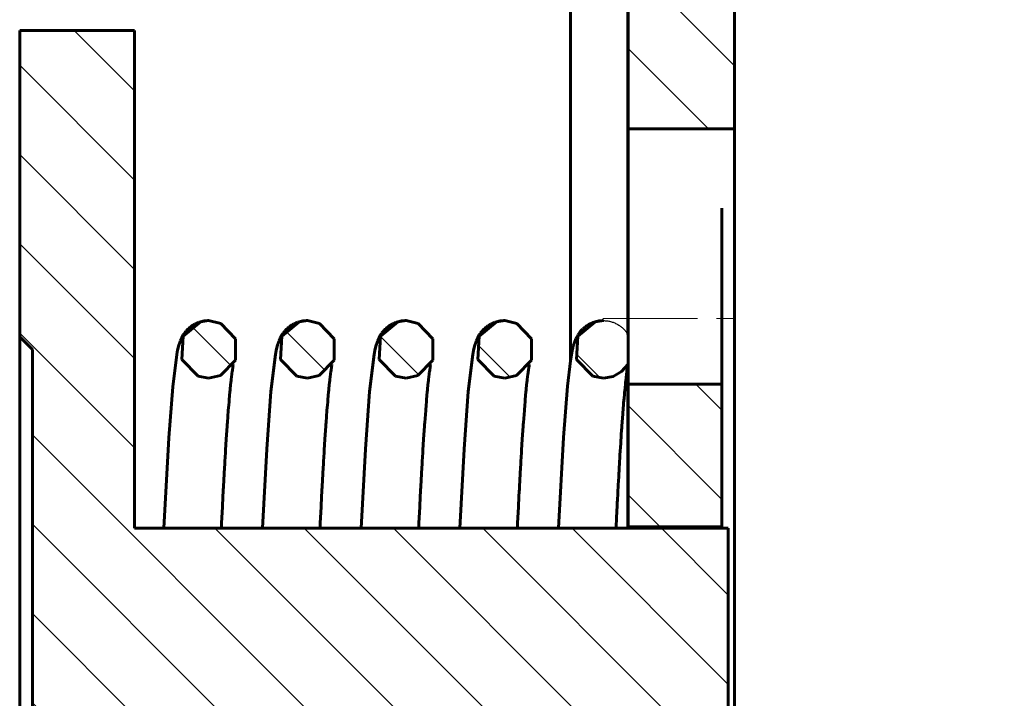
# Model space of a CAD drawing. Header units: millimetres. Extents: x 0 to 339, y 0 to 547.
# Tile 10 of 13: x 147 to 225, y 227 to 281. Entities that reach past the tile are written whole.
import ezdxf

# ---------------------------------------------------------------- set-up
doc = ezdxf.new("R2010")
doc.units = ezdxf.units.MM
for name, pattern in [('K5LT-1', [0]), ('K5LT_AXLED', [12, 7.5, -1.5, 1.5, -1.5]), ('K5LT_BASIC', [0]), ('K5LT_THIN', [0])]:
    doc.linetypes.add(name, pattern=pattern)
doc.layers.add('Системный слой', color=7, linetype='Continuous')
doc.layers.add('Системный слой (1)', color=251, linetype='Continuous', true_color=0x6c6c6c)
doc.styles.add('KDIMTEXTSTYLE', font='GOST_AU.SHX', dxfattribs={"width": 0.96, "oblique": 15, "height": 5})
doc.dimstyles.new('KDIMSTYLE (1.00)', dxfattribs={"dimtxt": 5, "dimasz": 1, "dimexe": 2, "dimexo": 0, "dimgap": 1, "dimtad": 1, "dimtxsty": 'KDIMTEXTSTYLE', "dimsah": 1, "dimcen": 0, "dimdle": 1, "dimadec": 0, "dimazin": 0, "dimtfac": 0.667, "dimtmove": 0, "dimatfit": 3, "dimfxl": 1, "dimtvp": 1, "dimtolj": 1, "dimtzin": 0, "dimarcsym": 0})

# ---------------------------------------------------------------- blocks, each defined once
blk = doc.blocks.new('U1')
at = {"layer": 'Системный слой (1)', "color": 143, "linetype": 'K5LT_BASIC', "lineweight": 60, "true_color": 0x33acca}
for p, q in [((191.105523, 255.913915), (192.471848, 257.041198)), ((192.471848, 257.041198), (193.12426, 257.136591)), ((190.990779, 254.066436), (191.105523, 255.913915)), ((192.288672, 252.745281), (190.990779, 254.066436)), ((195.07801, 253.692993), (194.569296, 253.103331)), ((193.12426, 252.586591), (192.288672, 252.745281)), ((193.891592, 252.719638), (193.12426, 252.586591)), ((194.569296, 253.103331), (193.891592, 252.719638))]:
    blk.add_line(p, q, dxfattribs=at)
blk = doc.blocks.new('U2')
at = {"layer": 'Системный слой (1)', "color": 143, "linetype": 'K5LT_BASIC', "lineweight": 60, "true_color": 0x33acca}
for p, q in [((175.475523, 255.913915), (176.841848, 257.041198)), ((176.841848, 257.041198), (177.49426, 257.136591)), ((177.49426, 257.136591), (178.464321, 256.91979)), ((178.464321, 256.91979), (179.612468, 255.696246)), ((175.360779, 254.066436), (175.475523, 255.913915)), ((179.612468, 255.696246), (179.607119, 254.013241)), ((176.658672, 252.745281), (175.360779, 254.066436)), ((179.607119, 254.013241), (178.44073, 252.792402)), ((177.49426, 252.586591), (176.658672, 252.745281)), ((178.44073, 252.792402), (177.49426, 252.586591))]:
    blk.add_line(p, q, dxfattribs=at)
blk = doc.blocks.new('U4')
at = {"layer": 'Системный слой (1)', "color": 143, "linetype": 'K5LT_BASIC', "lineweight": 60, "true_color": 0x33acca}
for p, q in [((159.845523, 255.913915), (161.211848, 257.041198)), ((161.211848, 257.041198), (161.86426, 257.136591)), ((161.86426, 257.136591), (162.834321, 256.91979)), ((162.834321, 256.91979), (163.982468, 255.696246)), ((159.730779, 254.066436), (159.845523, 255.913915)), ((163.982468, 255.696246), (163.977119, 254.013241)), ((161.028672, 252.745281), (159.730779, 254.066436)), ((163.977119, 254.013241), (162.81073, 252.792402)), ((161.86426, 252.586591), (161.028672, 252.745281)), ((162.81073, 252.792402), (161.86426, 252.586591))]:
    blk.add_line(p, q, dxfattribs=at)
blk = doc.blocks.new('U5')
at = {"layer": 'Системный слой (1)', "color": 143, "linetype": 'K5LT_BASIC', "lineweight": 60, "true_color": 0x33acca}
for p, q in [((183.290523, 255.913915), (184.656848, 257.041198)), ((184.656848, 257.041198), (185.30926, 257.136591)), ((185.30926, 257.136591), (186.279321, 256.91979)), ((186.279321, 256.91979), (187.427468, 255.696246)), ((183.175779, 254.066436), (183.290523, 255.913915)), ((187.427468, 255.696246), (187.422119, 254.013241)), ((184.473672, 252.745281), (183.175779, 254.066436)), ((187.422119, 254.013241), (186.25573, 252.792402)), ((185.30926, 252.586591), (184.473672, 252.745281)), ((186.25573, 252.792402), (185.30926, 252.586591))]:
    blk.add_line(p, q, dxfattribs=at)
blk = doc.blocks.new('U9')
at = {"layer": 'Системный слой (1)', "color": 143, "linetype": 'K5LT_BASIC', "lineweight": 60, "true_color": 0x33acca}
for p, q in [((167.660523, 255.913915), (169.026848, 257.041198)), ((169.026848, 257.041198), (169.67926, 257.136591)), ((169.67926, 257.136591), (170.649321, 256.91979)), ((170.649321, 256.91979), (171.797468, 255.696246)), ((167.545779, 254.066436), (167.660523, 255.913915)), ((171.797468, 255.696246), (171.792119, 254.013241)), ((168.843672, 252.745281), (167.545779, 254.066436)), ((171.792119, 254.013241), (170.62573, 252.792402)), ((169.67926, 252.586591), (168.843672, 252.745281)), ((170.62573, 252.792402), (169.67926, 252.586591))]:
    blk.add_line(p, q, dxfattribs=at)
blk = doc.blocks.new('U10')
at = {"layer": 'Системный слой (1)', "color": 143, "linetype": 'K5LT_BASIC', "lineweight": 60, "true_color": 0x33acca}
for p, q in [((195.06801, 256.046487), (195.06801, 288.528258)), ((195.06801, 240.694924), (195.06801, 253.635903))]:
    blk.add_line(p, q, dxfattribs=at)
blk = doc.blocks.new('U12')
at = {"layer": 'Системный слой (1)', "color": 143, "linetype": 'K5LT_BASIC', "lineweight": 60, "true_color": 0x33acca}
blk.add_line((190.51801, 254.002923), (190.51801, 288.528258), dxfattribs=at)
blk = doc.blocks.new('U13')
at = {"layer": 'Системный слой (1)', "color": 143, "linetype": 'K5LT_BASIC', "lineweight": 60, "true_color": 0x33acca}
for p, q in [((202.51801, 240.694924), (202.51801, 240.794924)), ((202.51801, 210.261591), (202.51801, 210.361591))]:
    blk.add_line(p, q, dxfattribs=at)
blk = doc.blocks.new('U14')
at = {"layer": 'Системный слой (1)', "color": 143, "linetype": 'K5LT_BASIC', "lineweight": 60, "true_color": 0x33acca}
for p, q in [((195.07801, 240.694924), (195.07801, 240.794924)), ((195.07801, 210.261591), (195.07801, 210.361591))]:
    blk.add_line(p, q, dxfattribs=at)
blk = doc.blocks.new('U15')
at = {"layer": 'Системный слой (1)', "color": 143, "linetype": 'K5LT_BASIC', "lineweight": 60, "true_color": 0x33acca}
for p, q in [((179.405195, 253.440864), (179.372455, 253.223789)), ((179.420564, 253.535331), (179.405195, 253.440864)), ((179.427857, 253.578311), (179.420564, 253.535331)), ((179.431387, 253.598644), (179.427857, 253.578311)), ((179.433121, 253.608511), (179.431387, 253.598644)), ((179.43398, 253.613367), (179.433121, 253.608511)), ((179.435812, 253.623687), (179.43398, 253.613367)), ((179.437146, 253.631203), (179.435812, 253.623687)), ((179.438057, 253.636333), (179.437146, 253.631203)), ((179.438673, 253.639798), (179.438057, 253.636333)), ((179.43909, 253.642138), (179.438673, 253.639798)), ((179.439565, 253.644804), (179.43909, 253.642138)), ((179.439902, 253.646694), (179.439565, 253.644804)), ((179.440554, 253.650336), (179.439902, 253.646694)), ((179.441843, 253.6575), (179.440554, 253.650336)), ((179.444357, 253.671264), (179.441843, 253.6575)), ((179.448806, 253.694323), (179.444357, 253.671264)), ((179.301484, 252.678441), (179.277851, 252.475163)), ((179.328333, 252.896487), (179.301484, 252.678441)), ((179.341524, 252.998502), (179.328333, 252.896487)), ((179.34806, 253.047776), (179.341524, 252.998502)), ((179.351312, 253.071983), (179.34806, 253.047776)), ((179.352935, 253.083979), (179.351312, 253.071983)), ((179.372455, 253.223789), (179.352935, 253.083979)), ((179.228577, 252.018076), (179.200413, 251.73698)), ((179.254013, 252.259612), (179.228577, 252.018076)), ((179.26672, 252.375812), (179.254013, 252.259612)), ((179.273078, 252.432842), (179.26672, 252.375812)), ((179.27626, 252.461098), (179.273078, 252.432842)), ((179.277851, 252.475163), (179.27626, 252.461098)), ((179.150343, 251.20276), (179.121101, 250.870774)), ((179.176238, 251.484507), (179.150343, 251.20276)), ((179.189147, 251.620601), (179.176238, 251.484507)), ((179.195588, 251.687416), (179.189147, 251.620601)), ((179.198805, 251.720511), (179.195588, 251.687416)), ((179.200413, 251.73698), (179.198805, 251.720511)), ((179.087497, 250.471365), (179.051514, 250.022946)), ((179.105436, 250.686937), (179.087497, 250.471365)), ((179.114391, 250.792537), (179.105436, 250.686937)), ((179.118865, 250.844787), (179.114391, 250.792537)), ((179.121101, 250.870774), (179.118865, 250.844787)), ((179.051514, 250.022946), (178.980148, 249.071936)), ((178.959583, 248.783044), (178.936076, 248.444896)), ((178.971335, 248.948928), (178.959583, 248.783044)), ((178.97721, 249.031068), (178.971335, 248.948928)), ((178.980148, 249.071936), (178.97721, 249.031068)), ((178.936076, 248.444896), (178.889038, 247.743379)), ((178.889038, 247.743379), (178.83386, 246.879384)), ((178.819214, 246.642822), (178.802469, 246.36871)), ((178.827584, 246.77838), (178.819214, 246.642822)), ((178.831768, 246.84578), (178.827584, 246.77838)), ((178.83386, 246.879384), (178.831768, 246.84578)), ((178.764499, 245.733073), (178.750486, 245.493642)), ((178.771504, 245.851808), (178.764499, 245.733073)), ((178.775007, 245.910928), (178.771504, 245.851808)), ((178.776759, 245.940427), (178.775007, 245.910928)), ((178.802469, 246.36871), (178.776759, 245.940427)), ((178.722455, 245.007016), (178.666361, 244.00341)), ((178.750486, 245.493642), (178.722455, 245.007016)), ((178.644301, 243.598204), (178.62272, 243.196223)), ((178.655091, 243.797122), (178.644301, 243.598204)), ((178.660485, 243.896057), (178.655091, 243.797122)), ((178.663182, 243.945392), (178.660485, 243.896057)), ((178.666361, 244.00341), (178.663182, 243.945392)), ((178.62272, 243.196223), (178.579551, 242.37612)), ((178.579551, 242.37612), (178.513727, 241.086529)), ((178.508872, 240.99013), (178.507314, 240.959249)), ((178.509573, 241.004009), (178.508872, 240.99013)), ((178.510954, 241.031412), (178.509573, 241.004009)), ((178.513727, 241.086529), (178.510954, 241.031412)), ((178.495834, 240.728926), (178.49418, 240.694924)), ((178.500235, 240.818163), (178.495834, 240.728926)), ((178.503171, 240.876918), (178.500235, 240.818163)), ((178.50513, 240.915904), (178.503171, 240.876918)), ((178.506439, 240.941881), (178.50513, 240.915904)), ((178.507314, 240.959249), (178.506439, 240.941881))]:
    blk.add_line(p, q, dxfattribs=at)
blk = doc.blocks.new('U16')
at = {"layer": 'Системный слой (1)', "color": 143, "linetype": 'K5LT_BASIC', "lineweight": 60, "true_color": 0x33acca}
for p, q in [((187.220195, 253.440864), (187.187455, 253.223789)), ((187.235564, 253.535331), (187.220195, 253.440864)), ((187.242857, 253.578311), (187.235564, 253.535331)), ((187.246387, 253.598644), (187.242857, 253.578311)), ((187.248121, 253.608511), (187.246387, 253.598644)), ((187.24898, 253.613367), (187.248121, 253.608511)), ((187.250812, 253.623687), (187.24898, 253.613367)), ((187.252146, 253.631203), (187.250812, 253.623687)), ((187.253057, 253.636333), (187.252146, 253.631203)), ((187.253673, 253.639798), (187.253057, 253.636333)), ((187.25409, 253.642138), (187.253673, 253.639798)), ((187.254565, 253.644804), (187.25409, 253.642138)), ((187.254902, 253.646694), (187.254565, 253.644804)), ((187.255554, 253.650336), (187.254902, 253.646694)), ((187.256843, 253.6575), (187.255554, 253.650336)), ((187.259357, 253.671264), (187.256843, 253.6575)), ((187.263806, 253.694323), (187.259357, 253.671264)), ((187.116484, 252.678441), (187.092851, 252.475163)), ((187.143333, 252.896487), (187.116484, 252.678441)), ((187.156524, 252.998502), (187.143333, 252.896487)), ((187.16306, 253.047776), (187.156524, 252.998502)), ((187.166312, 253.071983), (187.16306, 253.047776)), ((187.167935, 253.083979), (187.166312, 253.071983)), ((187.187455, 253.223789), (187.167935, 253.083979)), ((187.043577, 252.018076), (187.015413, 251.73698)), ((187.069013, 252.259612), (187.043577, 252.018076)), ((187.08172, 252.375812), (187.069013, 252.259612)), ((187.088078, 252.432842), (187.08172, 252.375812)), ((187.09126, 252.461098), (187.088078, 252.432842)), ((187.092851, 252.475163), (187.09126, 252.461098)), ((186.965343, 251.20276), (186.936101, 250.870774)), ((186.991238, 251.484507), (186.965343, 251.20276)), ((187.004147, 251.620601), (186.991238, 251.484507)), ((187.010588, 251.687416), (187.004147, 251.620601)), ((187.013805, 251.720511), (187.010588, 251.687416)), ((187.015413, 251.73698), (187.013805, 251.720511)), ((186.902497, 250.471366), (186.866514, 250.022946)), ((186.920436, 250.686937), (186.902497, 250.471366)), ((186.929391, 250.792537), (186.920436, 250.686937)), ((186.933865, 250.844787), (186.929391, 250.792537)), ((186.936101, 250.870774), (186.933865, 250.844787)), ((186.866514, 250.022946), (186.795148, 249.071936)), ((186.774583, 248.783044), (186.751076, 248.444896)), ((186.786335, 248.948928), (186.774583, 248.783044)), ((186.79221, 249.031068), (186.786335, 248.948928)), ((186.795148, 249.071936), (186.79221, 249.031068)), ((186.751076, 248.444896), (186.704038, 247.743379)), ((186.704038, 247.743379), (186.64886, 246.879384)), ((186.634214, 246.642822), (186.617469, 246.36871)), ((186.642584, 246.77838), (186.634214, 246.642822)), ((186.646768, 246.84578), (186.642584, 246.77838)), ((186.64886, 246.879384), (186.646768, 246.84578)), ((186.579499, 245.733073), (186.565486, 245.493642)), ((186.586504, 245.851808), (186.579499, 245.733073)), ((186.590007, 245.910928), (186.586504, 245.851808)), ((186.591759, 245.940427), (186.590007, 245.910928)), ((186.617469, 246.36871), (186.591759, 245.940427)), ((186.537455, 245.007016), (186.481361, 244.00341)), ((186.565486, 245.493642), (186.537455, 245.007016)), ((186.459301, 243.598204), (186.43772, 243.196223)), ((186.470091, 243.797122), (186.459301, 243.598204)), ((186.475485, 243.896057), (186.470091, 243.797122)), ((186.478182, 243.945392), (186.475485, 243.896057)), ((186.481361, 244.00341), (186.478182, 243.945392)), ((186.43772, 243.196223), (186.394551, 242.376121)), ((186.394551, 242.376121), (186.328727, 241.086529)), ((186.323872, 240.99013), (186.322314, 240.959249)), ((186.324573, 241.004009), (186.323872, 240.99013)), ((186.325954, 241.031412), (186.324573, 241.004009)), ((186.328727, 241.086529), (186.325954, 241.031412)), ((186.310834, 240.728926), (186.30918, 240.694924)), ((186.315235, 240.818163), (186.310834, 240.728926)), ((186.318171, 240.876918), (186.315235, 240.818163)), ((186.32013, 240.915904), (186.318171, 240.876918)), ((186.321439, 240.941881), (186.32013, 240.915904)), ((186.322314, 240.959249), (186.321439, 240.941881))]:
    blk.add_line(p, q, dxfattribs=at)
blk = doc.blocks.new('U17')
at = {"layer": 'Системный слой (1)', "color": 143, "linetype": 'K5LT_BASIC', "lineweight": 60, "true_color": 0x33acca}
for p, q in [((168.136708, 256.554992), (168.177349, 256.589687)), ((168.177349, 256.589687), (168.263262, 256.658114)), ((168.263262, 256.658114), (168.34226, 256.715597)), ((168.34226, 256.715597), (168.347512, 256.719244)), ((168.347512, 256.719244), (168.358068, 256.72651)), ((168.358068, 256.72651), (168.379383, 256.740925)), ((168.379383, 256.740925), (168.422786, 256.76925)), ((168.422786, 256.76925), (168.512334, 256.823579)), ((168.512334, 256.823579), (168.5943, 256.868722)), ((168.5943, 256.868722), (168.599761, 256.871579)), ((168.599761, 256.871579), (168.610731, 256.877262)), ((168.610731, 256.877262), (168.632848, 256.888498)), ((168.632848, 256.888498), (168.677773, 256.910426)), ((168.677773, 256.910426), (168.770148, 256.951902)), ((168.770148, 256.951902), (168.863656, 256.989147)), ((168.863656, 256.989147), (168.869451, 256.991302)), ((168.869451, 256.991302), (168.881063, 256.995569)), ((168.881063, 256.995569), (168.90438, 257.003926)), ((168.90438, 257.003926), (168.951367, 257.019927)), ((168.951367, 257.019927), (169.046667, 257.049023)), ((169.046667, 257.049023), (169.139971, 257.073279)), ((169.139971, 257.073279), (169.145888, 257.074679)), ((169.145888, 257.074679), (169.157737, 257.077434)), ((169.157737, 257.077434), (169.181492, 257.082761)), ((169.181492, 257.082761), (169.229222, 257.092681)), ((169.229222, 257.092681), (169.32549, 257.109554)), ((169.32549, 257.109554), (169.423224, 257.122468)), ((169.423224, 257.122468), (169.42898, 257.123098)), ((169.42898, 257.123098), (169.440497, 257.124314)), ((169.440497, 257.124314), (169.46355, 257.126575)), ((169.46355, 257.126575), (169.509719, 257.130408)), ((169.509719, 257.130408), (169.602264, 257.135317)), ((169.602264, 257.135317), (169.67926, 257.136591)), ((167.521722, 255.738958), (167.612095, 255.910257)), ((167.612095, 255.910257), (167.615449, 255.916104)), ((167.615449, 255.916104), (167.622271, 255.927892)), ((167.622271, 255.927892), (167.636355, 255.9518)), ((167.636355, 255.9518), (167.666135, 256.000579)), ((167.666135, 256.000579), (167.686874, 256.033204)), ((167.686874, 256.033204), (167.689428, 256.037148)), ((167.689428, 256.037148), (167.694586, 256.045067)), ((167.694586, 256.045067), (167.705101, 256.061023)), ((167.705101, 256.061023), (167.726957, 256.093392)), ((167.726957, 256.093392), (167.774136, 256.159824)), ((167.774136, 256.159824), (167.883698, 256.29838)), ((167.883698, 256.29838), (167.888164, 256.303619)), ((167.888164, 256.303619), (167.89719, 256.314116)), ((167.89719, 256.314116), (167.915615, 256.335174)), ((167.915615, 256.335174), (167.953923, 256.377455)), ((167.953923, 256.377455), (168.036146, 256.461966)), ((168.036146, 256.461966), (168.102432, 256.52448)), ((168.102432, 256.52448), (168.107255, 256.528845)), ((168.107255, 256.528845), (168.116974, 256.537569)), ((168.116974, 256.537569), (168.136708, 256.554992)), ((167.208052, 254.763135), (167.295934, 255.124327)), ((167.295934, 255.124327), (167.316372, 255.195842)), ((167.316372, 255.195842), (167.384503, 255.407424)), ((167.384503, 255.407424), (167.410045, 255.477311)), ((167.410045, 255.477311), (167.427433, 255.522451)), ((167.427433, 255.522451), (167.429945, 255.528829)), ((167.429945, 255.528829), (167.435057, 255.541706)), ((167.435057, 255.541706), (167.44565, 255.56794)), ((167.44565, 255.56794), (167.468459, 255.622342)), ((167.468459, 255.622342), (167.521722, 255.738958)), ((166.796109, 251.526393), (167.146458, 254.450203)), ((167.146458, 254.450203), (167.208052, 254.763135)), ((166.465076, 246.959167), (166.796109, 251.526393)), ((166.123601, 240.694924), (166.465076, 246.959167))]:
    blk.add_line(p, q, dxfattribs=at)
blk = doc.blocks.new('U18')
at = {"layer": 'Системный слой (1)', "color": 143, "linetype": 'K5LT_BASIC', "lineweight": 60, "true_color": 0x33acca}
for p, q in [((195.043093, 253.489219), (195.030803, 253.413592)), ((195.051297, 253.537943), (195.043093, 253.489219)), ((195.05975, 253.587473), (195.051297, 253.537943)), ((195.063949, 253.612043), (195.05975, 253.587473)), ((195.069009, 253.641718), (195.063949, 253.612043)), ((195.072265, 253.659807), (195.069009, 253.641718)), ((195.074366, 253.670981), (195.072265, 253.659807)), ((195.075741, 253.678194), (195.074366, 253.670981)), ((195.076653, 253.682968), (195.075741, 253.678194)), ((195.077267, 253.686196), (195.076653, 253.682968)), ((195.07801, 253.690113), (195.077267, 253.686196)), ((194.949818, 252.828859), (194.927276, 252.643035)), ((194.960959, 252.917075), (194.949818, 252.828859)), ((194.966498, 252.960036), (194.960959, 252.917075)), ((194.969259, 252.981233), (194.966498, 252.960036)), ((194.970638, 252.991761), (194.969259, 252.981233)), ((194.971609, 252.999147), (194.970638, 252.991761)), ((194.995359, 253.173881), (194.971609, 252.999147)), ((195.011977, 253.289547), (194.995359, 253.173881)), ((195.020001, 253.343405), (195.011977, 253.289547)), ((195.023915, 253.369179), (195.020001, 253.343405)), ((195.025845, 253.381758), (195.023915, 253.369179)), ((195.026802, 253.387967), (195.025845, 253.381758)), ((195.030803, 253.413592), (195.026802, 253.387967)), ((194.868001, 252.108923), (194.841682, 251.851166)), ((194.881157, 252.23304), (194.868001, 252.108923)), ((194.887738, 252.293951), (194.881157, 252.23304)), ((194.891031, 252.324125), (194.887738, 252.293951)), ((194.892677, 252.339142), (194.891031, 252.324125)), ((194.927276, 252.643035), (194.892677, 252.339142)), ((194.787586, 251.28273), (194.760831, 250.982834)), ((194.80091, 251.42749), (194.787586, 251.28273)), ((194.807553, 251.498514), (194.80091, 251.42749)), ((194.810869, 251.533681), (194.807553, 251.498514)), ((194.812526, 251.551176), (194.810869, 251.533681)), ((194.841682, 251.851166), (194.812526, 251.551176)), ((194.71465, 250.436683), (194.696392, 250.210951)), ((194.723768, 250.547349), (194.71465, 250.436683)), ((194.728324, 250.602129), (194.723768, 250.547349)), ((194.730601, 250.629381), (194.728324, 250.602129)), ((194.760831, 250.982834), (194.730601, 250.629381)), ((194.659792, 249.742073), (194.588461, 248.767092)), ((194.696392, 250.210951), (194.659792, 249.742073)), ((194.588461, 248.767092), (194.585508, 248.725032)), ((194.544167, 248.122223), (194.496892, 247.401838)), ((194.567792, 248.469867), (194.544167, 248.122223)), ((194.579603, 248.64051), (194.567792, 248.469867)), ((194.585508, 248.725032), (194.579603, 248.64051)), ((194.496892, 247.401838), (194.441698, 246.520271)), ((194.439467, 246.483731), (194.435003, 246.410441)), ((194.441698, 246.520271), (194.439467, 246.483731)), ((194.408212, 245.964878), (194.372469, 245.355506)), ((194.426074, 246.263026), (194.408212, 245.964878)), ((194.435003, 246.410441), (194.426074, 246.263026)), ((194.355736, 245.064507), (194.338449, 244.760109)), ((194.364379, 245.215265), (194.355736, 245.064507)), ((194.3687, 245.29028), (194.364379, 245.215265)), ((194.370861, 245.327697), (194.3687, 245.29028)), ((194.372469, 245.355506), (194.370861, 245.327697)), ((194.303868, 244.139981), (194.234677, 242.856019)), ((194.338449, 244.760109), (194.303868, 244.139981)), ((194.223147, 242.636458), (194.213006, 242.441609)), ((194.228217, 242.733273), (194.223147, 242.636458)), ((194.230752, 242.781517), (194.228217, 242.733273)), ((194.234677, 242.856019), (194.230752, 242.781517)), ((194.192721, 242.047725), (194.164462, 241.49234)), ((194.213006, 242.441609), (194.192721, 242.047725)), ((194.164462, 241.49234), (194.12917, 240.793712)), ((194.12917, 240.793712), (194.12418, 240.694924))]:
    blk.add_line(p, q, dxfattribs=at)
blk = doc.blocks.new('U19')
at = {"layer": 'Системный слой (1)', "color": 143, "linetype": 'K5LT_BASIC', "lineweight": 60, "true_color": 0x33acca}
for p, q in [((160.321708, 256.554992), (160.362349, 256.589687)), ((160.362349, 256.589687), (160.448262, 256.658113)), ((160.448262, 256.658113), (160.52726, 256.715597)), ((160.52726, 256.715597), (160.532512, 256.719244)), ((160.532512, 256.719244), (160.543068, 256.72651)), ((160.543068, 256.72651), (160.564383, 256.740925)), ((160.564383, 256.740925), (160.607786, 256.76925)), ((160.607786, 256.76925), (160.697334, 256.823579)), ((160.697334, 256.823579), (160.7793, 256.868722)), ((160.7793, 256.868722), (160.784761, 256.871579)), ((160.784761, 256.871579), (160.795731, 256.877262)), ((160.795731, 256.877262), (160.817848, 256.888498)), ((160.817848, 256.888498), (160.862773, 256.910426)), ((160.862773, 256.910426), (160.955148, 256.951902)), ((160.955148, 256.951902), (161.048656, 256.989147)), ((161.048656, 256.989147), (161.054451, 256.991302)), ((161.054451, 256.991302), (161.066063, 256.995569)), ((161.066063, 256.995569), (161.08938, 257.003926)), ((161.08938, 257.003926), (161.136367, 257.019927)), ((161.136367, 257.019927), (161.231667, 257.049023)), ((161.231667, 257.049023), (161.324971, 257.073279)), ((161.324971, 257.073279), (161.330888, 257.074679)), ((161.330888, 257.074679), (161.342737, 257.077434)), ((161.342737, 257.077434), (161.366492, 257.082761)), ((161.366492, 257.082761), (161.414222, 257.092681)), ((161.414222, 257.092681), (161.51049, 257.109554)), ((161.51049, 257.109554), (161.608224, 257.122468)), ((161.608224, 257.122468), (161.61398, 257.123098)), ((161.61398, 257.123098), (161.625497, 257.124314)), ((161.625497, 257.124314), (161.64855, 257.126575)), ((161.64855, 257.126575), (161.694719, 257.130408)), ((161.694719, 257.130408), (161.787264, 257.135317)), ((161.787264, 257.135317), (161.86426, 257.136591)), ((159.706722, 255.738958), (159.797095, 255.910257)), ((159.797095, 255.910257), (159.800449, 255.916104)), ((159.800449, 255.916104), (159.807271, 255.927892)), ((159.807271, 255.927892), (159.821355, 255.9518)), ((159.821355, 255.9518), (159.851135, 256.000579)), ((159.851135, 256.000579), (159.871874, 256.033204)), ((159.871874, 256.033204), (159.874428, 256.037148)), ((159.874428, 256.037148), (159.879586, 256.045067)), ((159.879586, 256.045067), (159.890101, 256.061023)), ((159.890101, 256.061023), (159.911957, 256.093392)), ((159.911957, 256.093392), (159.959136, 256.159824)), ((159.959136, 256.159824), (160.068698, 256.29838)), ((160.068698, 256.29838), (160.073164, 256.303619)), ((160.073164, 256.303619), (160.08219, 256.314116)), ((160.08219, 256.314116), (160.100615, 256.335174)), ((160.100615, 256.335174), (160.138923, 256.377455)), ((160.138923, 256.377455), (160.221146, 256.461966)), ((160.221146, 256.461966), (160.287432, 256.52448)), ((160.287432, 256.52448), (160.292255, 256.528845)), ((160.292255, 256.528845), (160.301974, 256.537569)), ((160.301974, 256.537569), (160.321708, 256.554992)), ((159.393052, 254.763135), (159.480934, 255.124327)), ((159.480934, 255.124327), (159.501372, 255.195842)), ((159.501372, 255.195842), (159.569503, 255.407424)), ((159.569503, 255.407424), (159.595045, 255.477311)), ((159.595045, 255.477311), (159.612433, 255.522451)), ((159.612433, 255.522451), (159.614945, 255.528829)), ((159.614945, 255.528829), (159.620057, 255.541706)), ((159.620057, 255.541706), (159.63065, 255.56794)), ((159.63065, 255.56794), (159.653459, 255.622342)), ((159.653459, 255.622342), (159.706722, 255.738958)), ((159.014815, 251.895504), (159.369964, 254.652153)), ((159.369964, 254.652153), (159.393052, 254.763135)), ((158.706879, 247.858329), (159.014815, 251.895504)), ((158.308601, 240.694924), (158.706879, 247.858329))]:
    blk.add_line(p, q, dxfattribs=at)
blk = doc.blocks.new('U20')
at = {"layer": 'Системный слой (1)', "color": 143, "linetype": 'K5LT_BASIC', "lineweight": 60, "true_color": 0x33acca}
for p, q in [((183.766708, 256.554992), (183.807349, 256.589687)), ((183.807349, 256.589687), (183.893262, 256.658114)), ((183.893262, 256.658114), (183.97226, 256.715597)), ((183.97226, 256.715597), (183.977512, 256.719244)), ((183.977512, 256.719244), (183.988068, 256.72651)), ((183.988068, 256.72651), (184.009383, 256.740925)), ((184.009383, 256.740925), (184.052786, 256.76925)), ((184.052786, 256.76925), (184.142334, 256.823579)), ((184.142334, 256.823579), (184.2243, 256.868722)), ((184.2243, 256.868722), (184.229761, 256.871579)), ((184.229761, 256.871579), (184.240731, 256.877262)), ((184.240731, 256.877262), (184.262848, 256.888498)), ((184.262848, 256.888498), (184.307773, 256.910426)), ((184.307773, 256.910426), (184.400148, 256.951902)), ((184.400148, 256.951902), (184.493656, 256.989147)), ((184.493656, 256.989147), (184.499451, 256.991302)), ((184.499451, 256.991302), (184.511063, 256.995569)), ((184.511063, 256.995569), (184.53438, 257.003926)), ((184.53438, 257.003926), (184.581367, 257.019927)), ((184.581367, 257.019927), (184.676667, 257.049023)), ((184.676667, 257.049023), (184.769971, 257.073279)), ((184.769971, 257.073279), (184.775888, 257.074679)), ((184.775888, 257.074679), (184.787737, 257.077434)), ((184.787737, 257.077434), (184.811492, 257.082761)), ((184.811492, 257.082761), (184.859222, 257.092681)), ((184.859222, 257.092681), (184.95549, 257.109554)), ((184.95549, 257.109554), (185.053224, 257.122468)), ((185.053224, 257.122468), (185.05898, 257.123098)), ((185.05898, 257.123098), (185.070497, 257.124314)), ((185.070497, 257.124314), (185.09355, 257.126575)), ((185.09355, 257.126575), (185.139719, 257.130408)), ((185.139719, 257.130408), (185.232264, 257.135317)), ((185.232264, 257.135317), (185.30926, 257.136591)), ((183.151722, 255.738958), (183.242095, 255.910257)), ((183.242095, 255.910257), (183.245449, 255.916104)), ((183.245449, 255.916104), (183.252271, 255.927892)), ((183.252271, 255.927892), (183.266355, 255.9518)), ((183.266355, 255.9518), (183.296135, 256.000579)), ((183.296135, 256.000579), (183.316874, 256.033204)), ((183.316874, 256.033204), (183.319428, 256.037148)), ((183.319428, 256.037148), (183.324586, 256.045067)), ((183.324586, 256.045067), (183.335101, 256.061023)), ((183.335101, 256.061023), (183.356957, 256.093392)), ((183.356957, 256.093392), (183.404136, 256.159824)), ((183.404136, 256.159824), (183.513698, 256.29838)), ((183.513698, 256.29838), (183.518164, 256.303619)), ((183.518164, 256.303619), (183.52719, 256.314116)), ((183.52719, 256.314116), (183.545615, 256.335174)), ((183.545615, 256.335174), (183.583923, 256.377455)), ((183.583923, 256.377455), (183.666146, 256.461966)), ((183.666146, 256.461966), (183.732432, 256.52448)), ((183.732432, 256.52448), (183.737255, 256.528845)), ((183.737255, 256.528845), (183.746974, 256.537569)), ((183.746974, 256.537569), (183.766708, 256.554992)), ((182.838052, 254.763135), (182.925934, 255.124327)), ((182.925934, 255.124327), (182.946372, 255.195842)), ((182.946372, 255.195842), (183.014503, 255.407424)), ((183.014503, 255.407424), (183.040045, 255.477311)), ((183.040045, 255.477311), (183.057433, 255.522451)), ((183.057433, 255.522451), (183.059945, 255.528829)), ((183.059945, 255.528829), (183.065057, 255.541706)), ((183.065057, 255.541706), (183.07565, 255.56794)), ((183.07565, 255.56794), (183.098459, 255.622342)), ((183.098459, 255.622342), (183.151722, 255.738958)), ((182.426109, 251.526393), (182.776458, 254.450203)), ((182.776458, 254.450203), (182.838052, 254.763135)), ((182.095076, 246.959167), (182.426109, 251.526393)), ((181.753601, 240.694924), (182.095076, 246.959167))]:
    blk.add_line(p, q, dxfattribs=at)
blk = doc.blocks.new('U21')
at = {"layer": 'Системный слой (1)', "color": 143, "linetype": 'K5LT_BASIC', "lineweight": 60, "true_color": 0x33acca}
for p, q in [((171.590195, 253.440864), (171.557455, 253.223789)), ((171.605564, 253.535331), (171.590195, 253.440864)), ((171.612857, 253.578311), (171.605564, 253.535331)), ((171.616387, 253.598644), (171.612857, 253.578311)), ((171.618121, 253.608511), (171.616387, 253.598644)), ((171.61898, 253.613367), (171.618121, 253.608511)), ((171.620812, 253.623687), (171.61898, 253.613367)), ((171.622146, 253.631203), (171.620812, 253.623687)), ((171.623057, 253.636333), (171.622146, 253.631203)), ((171.623673, 253.639798), (171.623057, 253.636333)), ((171.62409, 253.642138), (171.623673, 253.639798)), ((171.624565, 253.644804), (171.62409, 253.642138)), ((171.624902, 253.646694), (171.624565, 253.644804)), ((171.625554, 253.650336), (171.624902, 253.646694)), ((171.626843, 253.6575), (171.625554, 253.650336)), ((171.629357, 253.671264), (171.626843, 253.6575)), ((171.633806, 253.694323), (171.629357, 253.671264)), ((171.486484, 252.678441), (171.462851, 252.475163)), ((171.513333, 252.896487), (171.486484, 252.678441)), ((171.526524, 252.998502), (171.513333, 252.896487)), ((171.53306, 253.047776), (171.526524, 252.998502)), ((171.536312, 253.071983), (171.53306, 253.047776)), ((171.537935, 253.083979), (171.536312, 253.071983)), ((171.557455, 253.223789), (171.537935, 253.083979)), ((171.413577, 252.018076), (171.385413, 251.73698)), ((171.439013, 252.259612), (171.413577, 252.018076)), ((171.45172, 252.375812), (171.439013, 252.259612)), ((171.458078, 252.432842), (171.45172, 252.375812)), ((171.46126, 252.461098), (171.458078, 252.432842)), ((171.462851, 252.475163), (171.46126, 252.461098)), ((171.335343, 251.20276), (171.306101, 250.870774)), ((171.361238, 251.484507), (171.335343, 251.20276)), ((171.374147, 251.620601), (171.361238, 251.484507)), ((171.380588, 251.687416), (171.374147, 251.620601)), ((171.383805, 251.720511), (171.380588, 251.687416)), ((171.385413, 251.73698), (171.383805, 251.720511)), ((171.272497, 250.471366), (171.236514, 250.022946)), ((171.290436, 250.686937), (171.272497, 250.471366)), ((171.299391, 250.792537), (171.290436, 250.686937)), ((171.303865, 250.844787), (171.299391, 250.792537)), ((171.306101, 250.870774), (171.303865, 250.844787)), ((171.236514, 250.022946), (171.165148, 249.071936)), ((171.144583, 248.783044), (171.121076, 248.444896)), ((171.156335, 248.948928), (171.144583, 248.783044)), ((171.16221, 249.031068), (171.156335, 248.948928)), ((171.165148, 249.071936), (171.16221, 249.031068)), ((171.121076, 248.444896), (171.074038, 247.743379)), ((171.074038, 247.743379), (171.01886, 246.879384)), ((171.004214, 246.642822), (170.987469, 246.36871)), ((171.012584, 246.77838), (171.004214, 246.642822)), ((171.016768, 246.84578), (171.012584, 246.77838)), ((171.01886, 246.879384), (171.016768, 246.84578)), ((170.949499, 245.733073), (170.935486, 245.493642)), ((170.956504, 245.851808), (170.949499, 245.733073)), ((170.960007, 245.910928), (170.956504, 245.851808)), ((170.961759, 245.940427), (170.960007, 245.910928)), ((170.987469, 246.36871), (170.961759, 245.940427)), ((170.907455, 245.007016), (170.851361, 244.00341)), ((170.935486, 245.493642), (170.907455, 245.007016)), ((170.829301, 243.598204), (170.80772, 243.196223)), ((170.840091, 243.797122), (170.829301, 243.598204)), ((170.845485, 243.896057), (170.840091, 243.797122)), ((170.848182, 243.945392), (170.845485, 243.896057)), ((170.851361, 244.00341), (170.848182, 243.945392)), ((170.80772, 243.196223), (170.764551, 242.376121)), ((170.764551, 242.376121), (170.698727, 241.086529)), ((170.693872, 240.99013), (170.692314, 240.959249)), ((170.694573, 241.004009), (170.693872, 240.99013)), ((170.695954, 241.031412), (170.694573, 241.004009)), ((170.698727, 241.086529), (170.695954, 241.031412)), ((170.680834, 240.728926), (170.67918, 240.694924)), ((170.685235, 240.818163), (170.680834, 240.728926)), ((170.688171, 240.876918), (170.685235, 240.818163)), ((170.69013, 240.915904), (170.688171, 240.876918)), ((170.691439, 240.941881), (170.69013, 240.915904)), ((170.692314, 240.959249), (170.691439, 240.941881))]:
    blk.add_line(p, q, dxfattribs=at)
blk = doc.blocks.new('U22')
at = {"layer": 'Системный слой (1)', "color": 143, "linetype": 'K5LT_BASIC', "lineweight": 60, "true_color": 0x33acca}
for p, q in [((175.951708, 256.554992), (175.992349, 256.589687)), ((175.992349, 256.589687), (176.078262, 256.658113)), ((176.078262, 256.658113), (176.15726, 256.715597)), ((176.15726, 256.715597), (176.162512, 256.719244)), ((176.162512, 256.719244), (176.173068, 256.72651)), ((176.173068, 256.72651), (176.194383, 256.740925)), ((176.194383, 256.740925), (176.237786, 256.76925)), ((176.237786, 256.76925), (176.327334, 256.823579)), ((176.327334, 256.823579), (176.4093, 256.868722)), ((176.4093, 256.868722), (176.414761, 256.871579)), ((176.414761, 256.871579), (176.425731, 256.877262)), ((176.425731, 256.877262), (176.447848, 256.888498)), ((176.447848, 256.888498), (176.492773, 256.910426)), ((176.492773, 256.910426), (176.585148, 256.951902)), ((176.585148, 256.951902), (176.678656, 256.989147)), ((176.678656, 256.989147), (176.684451, 256.991302)), ((176.684451, 256.991302), (176.696063, 256.995569)), ((176.696063, 256.995569), (176.71938, 257.003926)), ((176.71938, 257.003926), (176.766367, 257.019927)), ((176.766367, 257.019927), (176.861667, 257.049023)), ((176.861667, 257.049023), (176.954971, 257.073279)), ((176.954971, 257.073279), (176.960888, 257.074679)), ((176.960888, 257.074679), (176.972737, 257.077434)), ((176.972737, 257.077434), (176.996492, 257.082761)), ((176.996492, 257.082761), (177.044222, 257.092681)), ((177.044222, 257.092681), (177.14049, 257.109554)), ((177.14049, 257.109554), (177.238224, 257.122468)), ((177.238224, 257.122468), (177.24398, 257.123098)), ((177.24398, 257.123098), (177.255497, 257.124314)), ((177.255497, 257.124314), (177.27855, 257.126575)), ((177.27855, 257.126575), (177.324719, 257.130408)), ((177.324719, 257.130408), (177.417264, 257.135317)), ((177.417264, 257.135317), (177.49426, 257.136591)), ((175.336722, 255.738958), (175.427095, 255.910257)), ((175.427095, 255.910257), (175.430449, 255.916104)), ((175.430449, 255.916104), (175.437271, 255.927892)), ((175.437271, 255.927892), (175.451355, 255.9518)), ((175.451355, 255.9518), (175.481135, 256.000579)), ((175.481135, 256.000579), (175.501874, 256.033204)), ((175.501874, 256.033204), (175.504428, 256.037148)), ((175.504428, 256.037148), (175.509586, 256.045067)), ((175.509586, 256.045067), (175.520101, 256.061023)), ((175.520101, 256.061023), (175.541957, 256.093392)), ((175.541957, 256.093392), (175.589136, 256.159824)), ((175.589136, 256.159824), (175.698698, 256.29838)), ((175.698698, 256.29838), (175.703164, 256.303619)), ((175.703164, 256.303619), (175.71219, 256.314116)), ((175.71219, 256.314116), (175.730615, 256.335174)), ((175.730615, 256.335174), (175.768923, 256.377455)), ((175.768923, 256.377455), (175.851146, 256.461966)), ((175.851146, 256.461966), (175.917432, 256.52448)), ((175.917432, 256.52448), (175.922255, 256.528845)), ((175.922255, 256.528845), (175.931974, 256.537569)), ((175.931974, 256.537569), (175.951708, 256.554992)), ((175.023052, 254.763135), (175.110934, 255.124327)), ((175.110934, 255.124327), (175.131372, 255.195842)), ((175.131372, 255.195842), (175.199503, 255.407424)), ((175.199503, 255.407424), (175.225045, 255.477311)), ((175.225045, 255.477311), (175.242433, 255.522451)), ((175.242433, 255.522451), (175.244945, 255.528829)), ((175.244945, 255.528829), (175.250057, 255.541706)), ((175.250057, 255.541706), (175.26065, 255.56794)), ((175.26065, 255.56794), (175.283459, 255.622342)), ((175.283459, 255.622342), (175.336722, 255.738958)), ((174.611109, 251.526393), (174.961458, 254.450203)), ((174.961458, 254.450203), (175.023052, 254.763135)), ((174.280076, 246.959167), (174.611109, 251.526393)), ((173.938601, 240.694924), (174.280076, 246.959167))]:
    blk.add_line(p, q, dxfattribs=at)
blk = doc.blocks.new('U23')
at = {"layer": 'Системный слой (1)', "color": 143, "linetype": 'K5LT_BASIC', "lineweight": 60, "true_color": 0x33acca}
for p, q in [((191.548493, 256.525446), (191.633151, 256.598665)), ((191.633151, 256.598665), (191.707624, 256.657638)), ((191.707624, 256.657638), (191.712746, 256.66152)), ((191.712746, 256.66152), (191.723045, 256.669258)), ((191.723045, 256.669258), (191.743859, 256.684632)), ((191.743859, 256.684632), (191.786336, 256.714939)), ((191.786336, 256.714939), (191.874504, 256.773529)), ((191.874504, 256.773529), (191.955174, 256.822353)), ((191.955174, 256.822353), (191.960567, 256.825461)), ((191.960567, 256.825461), (191.971395, 256.831644)), ((191.971395, 256.831644), (191.993214, 256.843873)), ((191.993214, 256.843873), (192.037493, 256.867768)), ((192.037493, 256.867768), (192.128524, 256.91316)), ((192.128524, 256.91316), (192.218328, 256.953259)), ((192.218328, 256.953259), (192.22402, 256.95565)), ((192.22402, 256.95565), (192.235432, 256.960389)), ((192.235432, 256.960389), (192.258365, 256.969702)), ((192.258365, 256.969702), (192.304659, 256.987649)), ((192.304659, 256.987649), (192.398903, 257.020761)), ((192.398903, 257.020761), (192.49225, 257.04919)), ((192.49225, 257.04919), (192.498133, 257.050839)), ((192.498133, 257.050839), (192.509911, 257.054093)), ((192.509911, 257.054093), (192.533526, 257.060416)), ((192.533526, 257.060416), (192.580984, 257.072328)), ((192.580984, 257.072328), (192.676791, 257.093188)), ((192.676791, 257.093188), (192.773257, 257.109978)), ((192.773257, 257.109978), (192.77925, 257.110884)), ((192.77925, 257.110884), (192.791247, 257.11265)), ((192.791247, 257.11265), (192.815271, 257.115994)), ((192.815271, 257.115994), (192.863443, 257.121933)), ((192.863443, 257.121933), (192.960199, 257.130801)), ((192.960199, 257.130801), (193.056704, 257.13561)), ((193.056704, 257.13561), (193.060566, 257.135719)), ((193.060566, 257.135719), (193.068291, 257.135918)), ((193.068291, 257.135918), (193.083743, 257.136238)), ((193.083743, 257.136238), (193.114646, 257.136571)), ((193.114646, 257.136571), (193.12426, 257.136591)), ((190.956439, 255.717459), (191.041882, 255.8833)), ((191.041882, 255.8833), (191.045003, 255.888889)), ((191.045003, 255.888889), (191.051343, 255.900146)), ((191.051343, 255.900146), (191.064398, 255.922939)), ((191.064398, 255.922939), (191.091874, 255.969308)), ((191.091874, 255.969308), (191.103924, 255.988991)), ((191.103924, 255.988991), (191.106038, 255.992404)), ((191.106038, 255.992404), (191.110301, 255.999253)), ((191.110301, 255.999253), (191.118974, 256.013045)), ((191.118974, 256.013045), (191.136922, 256.041001)), ((191.136922, 256.041001), (191.175357, 256.098341)), ((191.175357, 256.098341), (191.261924, 256.21633)), ((191.261924, 256.21633), (191.265788, 256.221276)), ((191.265788, 256.221276), (191.273594, 256.23119)), ((191.273594, 256.23119), (191.289525, 256.251107)), ((191.289525, 256.251107), (191.322661, 256.291233)), ((191.322661, 256.291233), (191.394054, 256.372209)), ((191.394054, 256.372209), (191.475018, 256.455973)), ((191.475018, 256.455973), (191.479744, 256.460619)), ((191.479744, 256.460619), (191.489268, 256.469908)), ((191.489268, 256.469908), (191.508612, 256.488462)), ((191.508612, 256.488462), (191.548493, 256.525446)), ((190.705051, 254.98776), (190.741901, 255.127806)), ((190.741901, 255.127806), (190.763388, 255.202637)), ((190.763388, 255.202637), (190.831104, 255.411916)), ((190.831104, 255.411916), (190.858047, 255.485211)), ((190.858047, 255.485211), (190.865485, 255.504623)), ((190.865485, 255.504623), (190.867919, 255.510909)), ((190.867919, 255.510909), (190.87287, 255.523594)), ((190.87287, 255.523594), (190.883118, 255.549419)), ((190.883118, 255.549419), (190.905143, 255.60291)), ((190.905143, 255.60291), (190.956439, 255.717459)), ((190.515925, 253.989371), (190.649524, 254.746638)), ((190.649524, 254.746638), (190.705051, 254.98776)), ((190.280768, 251.958765), (190.510057, 253.950154)), ((190.510057, 253.950154), (190.515925, 253.989371)), ((189.968103, 247.877199), (190.280768, 251.958765)), ((189.568601, 240.694924), (189.968103, 247.877199))]:
    blk.add_line(p, q, dxfattribs=at)
blk = doc.blocks.new('U24')
at = {"layer": 'Системный слой (1)', "color": 143, "linetype": 'K5LT_BASIC', "lineweight": 60, "true_color": 0x33acca}
for p, q in [((163.775195, 253.440864), (163.742455, 253.223789)), ((163.790564, 253.535331), (163.775195, 253.440864)), ((163.797857, 253.578311), (163.790564, 253.535331)), ((163.801387, 253.598644), (163.797857, 253.578311)), ((163.803121, 253.608511), (163.801387, 253.598644)), ((163.80398, 253.613367), (163.803121, 253.608511)), ((163.805812, 253.623687), (163.80398, 253.613367)), ((163.807146, 253.631203), (163.805812, 253.623687)), ((163.808057, 253.636333), (163.807146, 253.631203)), ((163.808673, 253.639798), (163.808057, 253.636333)), ((163.80909, 253.642138), (163.808673, 253.639798)), ((163.809565, 253.644804), (163.80909, 253.642138)), ((163.809902, 253.646694), (163.809565, 253.644804)), ((163.810554, 253.650336), (163.809902, 253.646694)), ((163.811843, 253.6575), (163.810554, 253.650336)), ((163.814357, 253.671264), (163.811843, 253.6575)), ((163.818806, 253.694323), (163.814357, 253.671264)), ((163.671484, 252.678441), (163.647851, 252.475163)), ((163.698333, 252.896487), (163.671484, 252.678441)), ((163.711524, 252.998502), (163.698333, 252.896487)), ((163.71806, 253.047776), (163.711524, 252.998502)), ((163.721312, 253.071983), (163.71806, 253.047776)), ((163.722935, 253.083979), (163.721312, 253.071983)), ((163.742455, 253.223789), (163.722935, 253.083979)), ((163.598577, 252.018076), (163.570413, 251.73698)), ((163.624013, 252.259612), (163.598577, 252.018076)), ((163.63672, 252.375812), (163.624013, 252.259612)), ((163.643078, 252.432842), (163.63672, 252.375812)), ((163.64626, 252.461098), (163.643078, 252.432842)), ((163.647851, 252.475163), (163.64626, 252.461098)), ((163.520343, 251.20276), (163.491101, 250.870774)), ((163.546238, 251.484507), (163.520343, 251.20276)), ((163.559147, 251.620601), (163.546238, 251.484507)), ((163.565588, 251.687416), (163.559147, 251.620601)), ((163.568805, 251.720511), (163.565588, 251.687416)), ((163.570413, 251.73698), (163.568805, 251.720511)), ((163.457497, 250.471365), (163.421514, 250.022946)), ((163.475436, 250.686937), (163.457497, 250.471365)), ((163.484391, 250.792537), (163.475436, 250.686937)), ((163.488865, 250.844787), (163.484391, 250.792537)), ((163.491101, 250.870774), (163.488865, 250.844787)), ((163.421514, 250.022946), (163.350148, 249.071936)), ((163.329583, 248.783044), (163.306076, 248.444896)), ((163.341335, 248.948928), (163.329583, 248.783044)), ((163.34721, 249.031068), (163.341335, 248.948928)), ((163.350148, 249.071936), (163.34721, 249.031068)), ((163.306076, 248.444896), (163.259038, 247.743379)), ((163.259038, 247.743379), (163.20386, 246.879384)), ((163.189214, 246.642822), (163.172469, 246.368709)), ((163.197584, 246.77838), (163.189214, 246.642822)), ((163.201768, 246.845779), (163.197584, 246.77838)), ((163.20386, 246.879384), (163.201768, 246.845779)), ((163.134499, 245.733073), (163.120486, 245.493642)), ((163.141504, 245.851808), (163.134499, 245.733073)), ((163.145007, 245.910928), (163.141504, 245.851808)), ((163.146759, 245.940427), (163.145007, 245.910928)), ((163.172469, 246.368709), (163.146759, 245.940427)), ((163.092455, 245.007016), (163.036361, 244.00341)), ((163.120486, 245.493642), (163.092455, 245.007016)), ((163.014301, 243.598204), (162.99272, 243.196223)), ((163.025091, 243.797122), (163.014301, 243.598204)), ((163.030485, 243.896057), (163.025091, 243.797122)), ((163.033182, 243.945392), (163.030485, 243.896057)), ((163.036361, 244.00341), (163.033182, 243.945392)), ((162.99272, 243.196223), (162.949551, 242.37612)), ((162.949551, 242.37612), (162.883727, 241.086529)), ((162.878872, 240.99013), (162.877314, 240.959249)), ((162.879573, 241.004009), (162.878872, 240.99013)), ((162.880954, 241.031411), (162.879573, 241.004009)), ((162.883727, 241.086529), (162.880954, 241.031411)), ((162.865834, 240.728926), (162.86418, 240.694924)), ((162.870235, 240.818163), (162.865834, 240.728926)), ((162.873171, 240.876918), (162.870235, 240.818163)), ((162.87513, 240.915904), (162.873171, 240.876918)), ((162.876439, 240.941881), (162.87513, 240.915904)), ((162.877314, 240.959249), (162.876439, 240.941881))]:
    blk.add_line(p, q, dxfattribs=at)
blk = doc.blocks.new('U25')
at = {"layer": 'Системный слой (1)', "color": 143, "linetype": 'K5LT_BASIC', "lineweight": 60, "true_color": 0x33acca}
for p, q in [((195.07801, 256.029955), (195.07801, 266.049586)), ((195.07801, 252.096035), (195.07801, 253.690113))]:
    blk.add_line(p, q, dxfattribs=at)
blk = doc.blocks.new('KDIMARROW_01')
at = {"layer": 'Системный слой'}
blk.add_hatch(color=0, dxfattribs=at).paths.add_polyline_path([(-5, -0.658), (0, 0), (-5, 0.658), (-4.5, 0)])
at = {"layer": 'Системный слой', "color": 0, "linetype": 'K5LT_THIN', "lineweight": 18}
for p, q in [((-4.5, 0), (-5, 0.658)), ((-5, 0.658), (0, 0)), ((0, 0), (-5, -0.658)), ((-5, -0.658), (-4.5, 0))]:
    blk.add_line(p, q, dxfattribs=at)
at = {"layer": 'Системный слой (1)', "color": 0, "linetype": 'K5LT_THIN', "lineweight": 18}
blk.add_line((135.518, 225.528), (134.518, 225.528), dxfattribs=at)
blk = doc.blocks.new('D2')
at = {"layer": 'Defpoints', "color": 0}
for p in [(135.51801, 321.821005), (135.51801, 168.678258), (203.51801, 155.895758)]:
    blk.add_point(p, dxfattribs=at)
at = {"layer": 'Системный слой (1)', "color": 0, "lineweight": -2}
for p, q in [((135.51801, 168.678258), (135.51801, 323.821005)), ((203.51801, 155.895758), (203.51801, 323.821005)), ((202.51801, 321.821005), (136.51801, 321.821005))]:
    blk.add_line(p, q, dxfattribs=at)
blk.add_blockref('KDIMARROW_01', (203.51801, 321.821005), dxfattribs=at)
at = {"layer": 'Системный слой (1)', "color": 0, "lineweight": -2, "rotation": 180}
blk.add_blockref('KDIMARROW_01', (135.51801, 321.821005), dxfattribs=at)
at = {"layer": 'Системный слой (1)', "color": 7, "insert": (169.51801, 325.321005), "char_height": 5, "attachment_point": 5, "style": 'KDIMTEXTSTYLE'}
blk.add_mtext('\\A1;\\H5.0;\\W0.960;\\Q15;68{\\H3.335000;%%p2}', dxfattribs=at)

msp = doc.modelspace()

# ---------------------------------------------------------------- hatches: boundary and pattern name
at = {"layer": 'Системный слой (1)'}
h = msp.add_hatch(dxfattribs=at)
h.set_pattern_fill('', angle=-45, style=0, pattern_type=0)
h.set_pattern_definition([(-45, (0, 0), (3.535534, 3.535534), [])])
h.paths.add_polyline_path([(203.518, 178.738), (202.518, 178.738), (202.518, 210.262), (195.078, 210.262), (195.078, 160.538), (203.518, 160.538)])
h.paths.add_polyline_path([(195.078, 272.318), (203.518, 272.318), (203.518, 290.518), (195.078, 290.518)])
h.paths.add_polyline_path([(195.078, 252.096), (195.078, 240.795), (202.518, 240.795), (202.518, 252.096)])
h.paths.add_polyline_path([(195.078, 256.03), (194.569, 256.62), (193.892, 257.003), (193.124, 257.137), (191.558, 256.513), (190.851, 254.993), (191.375, 253.406), (192.847, 252.603), (194.467, 253.024), (195.078, 253.693)])
h.paths.add_polyline_path([(189.217, 193.92), (190.775, 194.537), (191.489, 196.053), (190.973, 197.643), (189.504, 198.452), (187.882, 198.038), (186.98, 196.623), (187.29, 194.983), (188.643, 193.993)])
h.paths.add_polyline_path([(185.309, 257.137), (183.751, 256.52), (183.037, 255.003), (183.56, 253.406), (185.032, 252.603), (186.652, 253.024), (187.547, 254.442), (187.23, 256.083), (185.873, 257.066)])
h.paths.add_polyline_path([(181.402, 193.92), (182.96, 194.537), (183.674, 196.053), (183.158, 197.643), (181.689, 198.452), (180.067, 198.038), (179.165, 196.623), (179.475, 194.983), (180.828, 193.993)])
h.paths.add_polyline_path([(177.494, 257.137), (175.936, 256.52), (175.222, 255.003), (175.745, 253.406), (177.217, 252.603), (178.837, 253.024), (179.732, 254.442), (179.415, 256.083), (178.058, 257.066)])
h.paths.add_polyline_path([(173.587, 193.92), (175.145, 194.537), (175.859, 196.053), (175.343, 197.643), (173.874, 198.452), (172.252, 198.038), (171.35, 196.623), (171.66, 194.983), (173.013, 193.993)])
h.paths.add_polyline_path([(169.679, 257.137), (168.121, 256.52), (167.407, 255.003), (167.93, 253.406), (169.402, 252.603), (171.022, 253.024), (171.917, 254.442), (171.6, 256.083), (170.243, 257.066)])
h.paths.add_polyline_path([(165.772, 193.92), (167.33, 194.537), (168.044, 196.053), (167.528, 197.643), (166.059, 198.452), (164.437, 198.038), (163.535, 196.623), (163.845, 194.983), (165.198, 193.993)])
h.paths.add_polyline_path([(161.864, 257.137), (160.306, 256.52), (159.592, 255.003), (160.115, 253.406), (161.587, 252.603), (163.207, 253.024), (164.102, 254.442), (163.785, 256.083), (162.428, 257.066)])
h.paths.add_polyline_path([(157.957, 193.92), (159.296, 194.355), (160.221, 195.958), (159.759, 197.585), (158.245, 198.452), (156.622, 198.038), (156.003, 197.364), (156.003, 210.362), (203.018, 210.362), (203.018, 240.695), (156.003, 240.695), (156.003, 280.128), (146.903, 280.128), (146.903, 255.862), (147.903, 254.862), (147.903, 196.195), (146.903, 195.195), (146.903, 170.928), (156.003, 170.928), (156.003, 195.027), (156.512, 194.437), (157.189, 194.053)])

# ---------------------------------------------------------------- linework, layer by layer
at = {"layer": 'Системный слой (1)', "color": 143, "linetype": 'K5LT_BASIC', "lineweight": 60, "true_color": 0x33acca}
for p, q in [((195.078, 272.318), (195.078, 290.518)), ((203.518, 290.518), (203.518, 272.318)), ((146.903, 255.862), (146.903, 280.128)), ((146.903, 280.128), (156.003, 280.128)), ((156.003, 280.128), (156.003, 240.695)), ((203.518, 272.318), (195.078, 272.318)), ((195.078, 266.05), (195.078, 272.318)), ((203.518, 178.738), (203.518, 272.318)), ((202.518, 252.096), (202.518, 266.05)), ((147.903, 254.862), (146.903, 255.862)), ((146.903, 195.195), (146.903, 255.862)), ((195.078, 253.693), (195.078, 256.03)), ((147.903, 196.195), (147.903, 254.862)), ((195.078, 253.69), (195.078, 253.693)), ((195.078, 240.795), (195.078, 252.096)), ((195.078, 252.096), (202.518, 252.096)), ((202.518, 252.096), (202.518, 240.795)), ((156.003, 240.695), (203.018, 240.695)), ((202.518, 240.795), (195.078, 240.795)), ((203.018, 240.695), (203.018, 210.362))]:
    msp.add_line(p, q, dxfattribs=at)
at = {"layer": 'Системный слой (1)', "color": 30, "linetype": 'K5LT_AXLED', "lineweight": 18, "true_color": 0xff8000}
msp.add_line((193.078, 257.293), (204.518, 257.293), dxfattribs=at)
at = {"layer": 'Системный слой (1)', "color": 7, "linetype": 'K5LT-1'}
msp.add_open_spline([(193.124, 257.137), (193.22, 257.137), (193.363, 257.128), (193.551, 257.098), (193.69, 257.067), (193.873, 257.014), (194.094, 256.926), (194.345, 256.789), (194.559, 256.634), (194.739, 256.471), (194.913, 256.278), (195.02, 256.126), (195.078, 256.03)], degree=3, knots=[0, 0, 0, 0, 1.021228, 1.528942, 2.035652, 2.546376, 3.563404, 4.580146, 5.596342, 6.385658, 7.174974, 8.373627, 8.373627, 8.373627, 8.373627], dxfattribs=at)

# ---------------------------------------------------------------- block references
at = {"layer": 'Системный слой (1)'}
for name in ['U12', 'U10', 'U25', 'U19', 'U4', 'U17', 'U9', 'U22', 'U2', 'U20', 'U5', 'U23', 'U1', 'U24', 'U21', 'U15', 'U16', 'U18', 'U14', 'U13']:
    msp.add_blockref(name, (0, 0), dxfattribs=at)

# ---------------------------------------------------------------- dimensions: what is measured, and where the dimension line sits
at = {"layer": 'Системный слой (1)', "color": 7}
dim = msp.add_linear_dim(base=(135.518, 321.821), p1=(203.518, 155.896), p2=(135.518, 168.678), dimstyle='KDIMSTYLE (1.00)', override={"dimexo": 0, "dimpost": '\\H5.0;\\W0.960;\\Q15;<>', "dimblk1": 'KDIMARROW_01', "dimblk2": 'KDIMARROW_01', "dimse1": 0, "dimse2": 0, "dimclrt": 7, "dimtol": 1, "dimtp": 2, "dimtm": 2, "dimtdec": 0, "dimtolj": 1}, dxfattribs=at)
dim.commit()
dim.dimension.update_dxf_attribs({"geometry": 'D2', "text_midpoint": (169.518, 321.821), "dimtype": 160})

doc.saveas('drawing.dxf')
